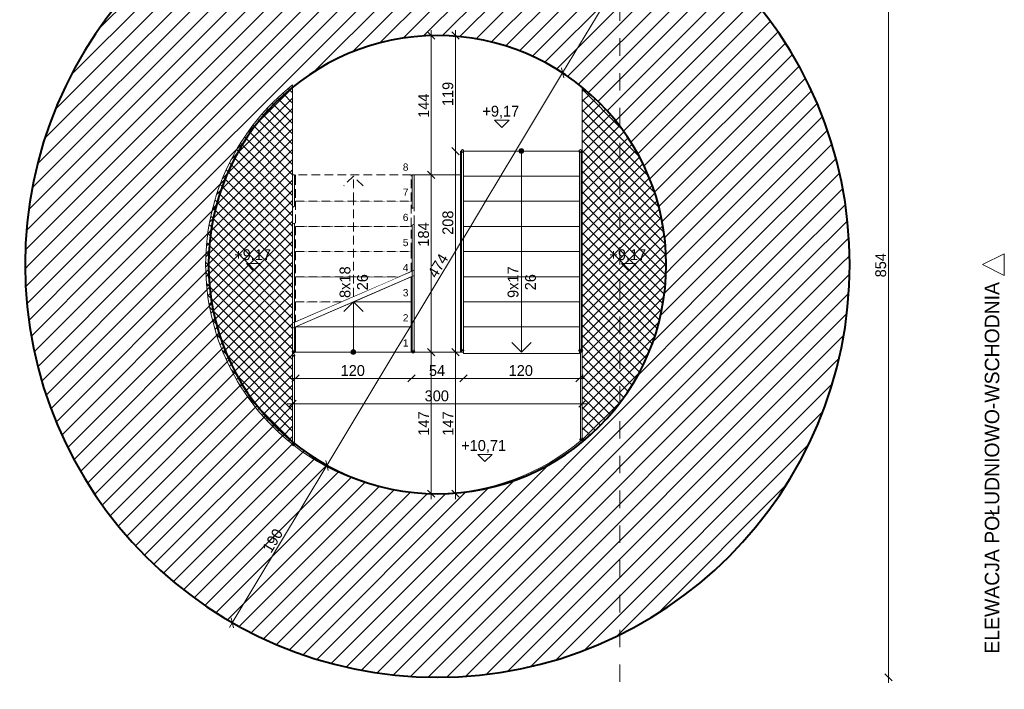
# Model space of a CAD drawing. Header units: millimetres. Extents: x 61880 to 78760, y -3078 to 13188.
# Tile 3 of 4: x 68565 to 78760, y 2412 to 9340. Entities that reach past the tile are written whole.
import ezdxf

# ---------------------------------------------------------------- set-up
doc = ezdxf.new("R2010")
doc.units = ezdxf.units.MM
doc.header["$MEASUREMENT"] = 0
for name, pattern in [('Kropkowana gęsto', [132.291663, 0, -132.291663]), ('Przerywana', [360, 180, -180]), ('Przerywana gęsta', [135, 90, -45]), ('Wipeout_Contour', [1000, 0, -1000])]:
    doc.linetypes.add(name, pattern=pattern)
for name, color, linetype, lineweight in [('0_Nr_pióra__1', 7, 'Continuous', 13), ('0_Nr_pióra__104', 7, 'Continuous', 5), ('0_Nr_pióra__11', 7, 'Continuous', 13), ('0_Nr_pióra__7', 7, 'Continuous', 20), ('0_Nr_pióra__71', 7, 'Continuous', 13), ('0_Nr_pióra__90', 7, 'Continuous', 13), ('inw_wymiarowanie_Nr_pióra__1', 7, 'Continuous', 13), ('inw_ściany zewnętrzne_Nr_pióra__27', 7, 'Continuous', 40)]:
    doc.layers.add(name, color=color, linetype=linetype, lineweight=lineweight)
for name, color, linetype, lineweight, true_color in [('0_Nr_pióra__101', 7, 'Continuous', 5, 0xb2b2b2), ('0_Nr_pióra__61', 7, 'Continuous', 13, 0x6a6a6a), ('inw_przekrój _Nr_pióra__101', 7, 'Continuous', 5, 0xb2b2b2)]:
    doc.layers.add(name, color=color, linetype=linetype, lineweight=lineweight, true_color=true_color)
for name, color, linetype in [('inw_przekrój', 7, 'Continuous'), ('inw_wymiarowanie', 7, 'Continuous'), ('inw_ściany zewnętrzne', 7, 'Continuous')]:
    doc.layers.add(name, color=color, linetype=linetype)
doc.styles.add('STYL_AUTOMATYCZNY_1', font='txt')
doc.styles.add('STYL_AUTOMATYCZNY_2', font='txt')
doc.dimstyles.new('STYL_AUTOMATYCZNY__1', dxfattribs={"dimtxt": 112.5, "dimasz": 71.25, "dimexe": 0.18, "dimexo": 0.0625, "dimgap": 0.09, "dimtad": 1, "dimtih": 1, "dimtoh": 1, "dimdec": 0, "dimlfac": 0.1, "dimzin": 0, "dimdsep": 46, "dimtxsty": 'STYL_AUTOMATYCZNY_2', "dimblk": 'ARROWHEAD_6', "dimblk1": 'ARROWHEAD_6', "dimblk2": 'ARROWHEAD_6', "dimcen": 0.09, "dimse1": 1, "dimse2": 1, "dimclrd": 7, "dimclre": 7, "dimclrt": 7, "dimadec": 1, "dimazin": 0, "dimtfac": 1, "dimtdec": 4, "dimtmove": 0, "dimatfit": 3, "dimfxl": 0, "dimtolj": 1, "dimtzin": 0, "dimarcsym": 0})
doc.dimstyles.new('STYL_AUTOMATYCZNY__2', dxfattribs={"dimtxt": 112.5, "dimasz": 71.25, "dimexe": 0.18, "dimexo": 0.0625, "dimgap": 0.09, "dimtad": 1, "dimdec": 0, "dimlfac": 0.1, "dimzin": 0, "dimdsep": 46, "dimtxsty": 'STYL_AUTOMATYCZNY_2', "dimblk": 'ARROWHEAD_6', "dimblk1": 'ARROWHEAD_6', "dimblk2": 'ARROWHEAD_6', "dimcen": 0.09, "dimse1": 1, "dimse2": 1, "dimclrd": 7, "dimclre": 7, "dimclrt": 7, "dimadec": 1, "dimazin": 0, "dimtfac": 1, "dimtdec": 4, "dimtmove": 0, "dimatfit": 3, "dimfxl": 0, "dimtolj": 1, "dimtzin": 0, "dimarcsym": 0})
doc.dimstyles.new('STYL_AUTOMATYCZNY__3', dxfattribs={"dimtxt": 112.5, "dimasz": 71.25, "dimexe": 0.18, "dimexo": 0.0625, "dimgap": 0.09, "dimtad": 1, "dimdec": 0, "dimlfac": 0.1, "dimzin": 0, "dimdsep": 46, "dimtxsty": 'STYL_AUTOMATYCZNY_2', "dimblk": 'ARROWHEAD_6', "dimblk1": 'ARROWHEAD_6', "dimblk2": 'ARROWHEAD_6', "dimcen": 0.09, "dimse1": 1, "dimse2": 1, "dimclrd": 7, "dimclre": 7, "dimclrt": 7, "dimadec": 1, "dimazin": 0, "dimtfac": 1, "dimtdec": 4, "dimtmove": 2, "dimatfit": 3, "dimfxl": 0, "dimtolj": 1, "dimtzin": 0, "dimarcsym": 0})
pattern_1 = [(45, (0, 0), (-95.45941, 95.45941), [])]

# ---------------------------------------------------------------- blocks, each defined once
blk = doc.blocks.new('Strop_1_4', base_point=(71390, 4947))
at = {"layer": '0_Nr_pióra__1', "color": 7, "linetype": 'Continuous', "lineweight": 13, "flags": 128}
blk.add_lwpolyline([(71390, 4947, 0.356787), (74390, 4996), (74390, 5901), (71390, 5901)], format="xyb", close=True, dxfattribs=at)
blk = doc.blocks.new('Schody_1_4')
at = {"layer": '0_Nr_pióra__11', "color": 7, "linetype": 'Continuous', "lineweight": 13, "flags": 128}
for points in [[(73130, 7981), (73130, 5901), (73190, 5901), (73190, 7981)], [(74330, 7981), (74330, 5901), (74390, 5901), (74390, 7981)]]:
    blk.add_lwpolyline(points, close=True, dxfattribs=at)
at = {"color": 254, "linetype": 'Wipeout_Contour', "lineweight": 0, "ltscale": 296707.164574}
blk.add_wipeout([(74360, 7981), (73160, 7981), (73160, 7721), (74360, 7721)], dxfattribs=at)
at = {"linetype": 'Continuous', "lineweight": 0, "true_color": 0x000000}
blk.add_hatch(color=18, dxfattribs=at).paths.add_polyline_path([(73735, 7981, 1), (73785, 7981, 1)])
at = {"layer": '0_Nr_pióra__11', "color": 7, "linetype": 'Continuous', "lineweight": 13}
for p, q in [((74360, 7981), (73160, 7981)), ((73160, 7981), (73160, 7721)), ((74360, 7721), (74360, 7981)), ((73160, 7721), (74360, 7721))]:
    blk.add_line(p, q, dxfattribs=at)
at = {"layer": '0_Nr_pióra__11', "color": 7, "linetype": 'Continuous', "lineweight": 13, "flags": 128}
blk.add_lwpolyline([(73735, 7981, 1), (73785, 7981, 1)], format="xyb", close=True, dxfattribs=at)
at = {"color": 254, "linetype": 'Wipeout_Contour', "lineweight": 0, "ltscale": 296598.888476}
blk.add_wipeout([(74360, 7721), (73160, 7721), (73160, 7461), (74360, 7461)], dxfattribs=at)
at = {"layer": '0_Nr_pióra__11', "color": 7, "linetype": 'Continuous', "lineweight": 13}
for p, q in [((73760, 7981), (73760, 7721)), ((74360, 7721), (73160, 7721)), ((73160, 7721), (73160, 7461)), ((74360, 7461), (74360, 7721)), ((73160, 7461), (74360, 7461))]:
    blk.add_line(p, q, dxfattribs=at)
at = {"color": 254, "linetype": 'Wipeout_Contour', "lineweight": 0, "ltscale": 296494.221038}
blk.add_wipeout([(74360, 7461), (73160, 7461), (73160, 7201), (74360, 7201)], dxfattribs=at)
at = {"layer": '0_Nr_pióra__11', "color": 7, "linetype": 'Continuous', "lineweight": 13}
for p, q in [((74360, 7461), (73160, 7461)), ((73160, 7461), (73160, 7201)), ((74360, 7201), (74360, 7461)), ((73160, 7201), (74360, 7201))]:
    blk.add_line(p, q, dxfattribs=at)
at = {"color": 254, "linetype": 'Wipeout_Contour', "lineweight": 0, "ltscale": 296393.166083}
blk.add_wipeout([(74360, 7201), (73160, 7201), (73160, 6941), (74360, 6941)], dxfattribs=at)
at = {"layer": '0_Nr_pióra__11', "color": 7, "linetype": 'Continuous', "lineweight": 13}
for p, q in [((74360, 7201), (73160, 7201)), ((73160, 7201), (73160, 6941)), ((74360, 6941), (74360, 7201)), ((73160, 6941), (74360, 6941))]:
    blk.add_line(p, q, dxfattribs=at)
at = {"color": 254, "linetype": 'Wipeout_Contour', "lineweight": 0, "ltscale": 296295.72731}
blk.add_wipeout([(74360, 6941), (73160, 6941), (73160, 6681), (74360, 6681)], dxfattribs=at)
at = {"layer": '0_Nr_pióra__11', "color": 7, "linetype": 'Continuous', "lineweight": 13}
for p, q in [((74360, 6941), (73160, 6941)), ((73160, 6941), (73160, 6681)), ((74360, 6681), (74360, 6941)), ((73160, 6681), (74360, 6681))]:
    blk.add_line(p, q, dxfattribs=at)
at = {"color": 254, "linetype": 'Wipeout_Contour', "lineweight": 0, "ltscale": 296201.908288}
blk.add_wipeout([(74360, 6681), (73160, 6681), (73160, 6421), (74360, 6421)], dxfattribs=at)
at = {"layer": '0_Nr_pióra__11', "color": 7, "linetype": 'Continuous', "lineweight": 13}
for p, q in [((74360, 6681), (73160, 6681)), ((73160, 6681), (73160, 6421)), ((74360, 6421), (74360, 6681)), ((73160, 6421), (74360, 6421))]:
    blk.add_line(p, q, dxfattribs=at)
at = {"color": 254, "linetype": 'Wipeout_Contour', "lineweight": 0, "ltscale": 296111.712457}
blk.add_wipeout([(74360, 6421), (73160, 6421), (73160, 6161), (74360, 6161)], dxfattribs=at)
at = {"layer": '0_Nr_pióra__11', "color": 7, "linetype": 'Continuous', "lineweight": 13}
for p, q in [((74360, 6421), (73160, 6421)), ((73160, 6421), (73160, 6161)), ((74360, 6161), (74360, 6421)), ((73160, 6161), (74360, 6161))]:
    blk.add_line(p, q, dxfattribs=at)
at = {"color": 254, "linetype": 'Wipeout_Contour', "lineweight": 0, "ltscale": 444014.066446}
blk.add_wipeout([(74360, 6161), (73160, 6161), (73160, 5901), (73160, 5886), (74360, 5886), (74360, 5901)], dxfattribs=at)
at = {"layer": '0_Nr_pióra__11', "color": 7, "linetype": 'Continuous', "lineweight": 13}
for p, q in [((73760, 7721), (73760, 6161)), ((74360, 6161), (73160, 6161)), ((73160, 6161), (73160, 5901)), ((73760, 6161), (73760, 5901)), ((74360, 5901), (74360, 6161)), ((73660, 6001), (73760, 5901)), ((73760, 5901), (73860, 6001)), ((73160, 5901), (73160, 5886)), ((73160, 5886), (74360, 5886)), ((74360, 5886), (74360, 5901))]:
    blk.add_line(p, q, dxfattribs=at)
blk = doc.blocks.new('Schody_2_4')
at = {"layer": '0_Nr_pióra__11', "color": 7, "linetype": 'Przerywana gęsta', "lineweight": 13, "flags": 128}
for points in [[(71390, 6202), (71450, 6228), (71450, 7721), (71390, 7721)], [(72590, 6722), (72650, 6748), (72650, 7721), (72590, 7721)]]:
    blk.add_lwpolyline(points, close=True, dxfattribs=at)
at = {"layer": '0_Nr_pióra__11', "color": 7, "linetype": 'Continuous', "lineweight": 13, "flags": 128}
for points in [[(72590, 6668), (72590, 5901), (72650, 5901), (72650, 6694)], [(71390, 6148), (71390, 5901), (71450, 5901), (71450, 6174)]]:
    blk.add_lwpolyline(points, close=True, dxfattribs=at)
at = {"color": 254, "linetype": 'Wipeout_Contour', "lineweight": 0, "ltscale": 289088.86303}
blk.add_wipeout([(71420, 5901), (72620, 5901), (72620, 6161), (71420, 6161)], dxfattribs=at)
at = {"linetype": 'Continuous', "lineweight": 0, "true_color": 0x000000}
blk.add_hatch(color=18, dxfattribs=at).paths.add_polyline_path([(72045, 5901, 1), (71995, 5901, 1)])
at = {"layer": '0_Nr_pióra__11', "color": 7, "linetype": 'Continuous', "lineweight": 13}
for p, q in [((72620, 6161), (71420, 6161)), ((71420, 6161), (71420, 5901)), ((72620, 5901), (72620, 6161)), ((71420, 5901), (72620, 5901))]:
    blk.add_line(p, q, dxfattribs=at)
at = {"layer": '0_Nr_pióra__11', "color": 7, "linetype": 'Continuous', "lineweight": 13, "flags": 128}
blk.add_lwpolyline([(72045, 5901, 1), (71995, 5901, 1)], format="xyb", close=True, dxfattribs=at)
at = {"layer": '0_Nr_pióra__71', "color": 7, "lineweight": 13, "insert": (72532, 5995), "char_height": 75, "attachment_point": 4, "style": 'STYL_AUTOMATYCZNY_1'}
blk.add_mtext('\\A1;{\\pql;\\fArial|b0|i0|c238|p38;1}', dxfattribs=at)
at = {"color": 254, "linetype": 'Wipeout_Contour', "lineweight": 0, "ltscale": 289774.621306}
blk.add_wipeout([(71420, 6161), (72620, 6161), (72620, 6421), (72020, 6421)], dxfattribs=at)
at = {"layer": '0_Nr_pióra__11', "color": 7, "linetype": 'Continuous', "lineweight": 13}
for p, q in [((72620, 6421), (72020, 6421)), ((72620, 6161), (72620, 6421)), ((71420, 6161), (72620, 6161)), ((72020, 5901), (72020, 6161))]:
    blk.add_line(p, q, dxfattribs=at)
at = {"layer": '0_Nr_pióra__71', "color": 7, "lineweight": 13, "insert": (72532, 6255), "char_height": 75, "attachment_point": 4, "style": 'STYL_AUTOMATYCZNY_1'}
blk.add_mtext('\\A1;{\\pql;\\fArial|b0|i0|c238|p38;2}', dxfattribs=at)
at = {"color": 254, "linetype": 'Wipeout_Contour', "lineweight": 0, "ltscale": 215578.970526}
blk.add_wipeout([(71420, 6421), (71420, 6215), (71894, 6421)], dxfattribs=at)
at = {"layer": '0_Nr_pióra__11', "color": 7, "linetype": 'Przerywana gęsta', "lineweight": 13}
for p, q in [((71894, 6421), (71420, 6421)), ((71420, 6421), (71420, 6215))]:
    blk.add_line(p, q, dxfattribs=at)
at = {"color": 254, "linetype": 'Wipeout_Contour', "lineweight": 0, "ltscale": 218135.125563}
blk.add_wipeout([(72620, 6681), (72020, 6421), (72620, 6421)], dxfattribs=at)
at = {"layer": '0_Nr_pióra__11', "color": 7, "linetype": 'Continuous', "lineweight": 13}
for p, q in [((72620, 6421), (72620, 6681)), ((72020, 6421), (72620, 6421))]:
    blk.add_line(p, q, dxfattribs=at)
at = {"color": 254, "linetype": 'Wipeout_Contour', "lineweight": 0, "ltscale": 288422.298032}
blk.add_wipeout([(71420, 6421), (71894, 6421), (72494, 6681), (71420, 6681)], dxfattribs=at)
at = {"layer": '0_Nr_pióra__11', "color": 7, "linetype": 'Przerywana gęsta', "lineweight": 13}
for p, q in [((72494, 6681), (71420, 6681)), ((71420, 6681), (71420, 6421)), ((71420, 6421), (71894, 6421))]:
    blk.add_line(p, q, dxfattribs=at)
at = {"layer": '0_Nr_pióra__11', "color": 7, "linetype": 'Continuous', "lineweight": 13}
for p, q in [((72020, 6421), (71920, 6321)), ((72020, 6161), (72020, 6421)), ((72120, 6321), (72020, 6421))]:
    blk.add_line(p, q, dxfattribs=at)
at = {"layer": '0_Nr_pióra__71', "color": 7, "lineweight": 13, "insert": (72532, 6514), "char_height": 75, "attachment_point": 4, "style": 'STYL_AUTOMATYCZNY_1'}
blk.add_mtext('\\A1;{\\pql;\\fArial|b0|i0|c238|p38;3}', dxfattribs=at)
at = {"color": 254, "linetype": 'Wipeout_Contour', "lineweight": 0, "ltscale": 362171.982967}
blk.add_wipeout([(71420, 6681), (72494, 6681), (72620, 6735), (72620, 6941), (71420, 6941)], dxfattribs=at)
at = {"layer": '0_Nr_pióra__11', "color": 7, "linetype": 'Przerywana gęsta', "lineweight": 13}
for p, q in [((72620, 6941), (71420, 6941)), ((71420, 6941), (71420, 6681)), ((72620, 6735), (72620, 6941)), ((71420, 6681), (72494, 6681))]:
    blk.add_line(p, q, dxfattribs=at)
at = {"layer": '0_Nr_pióra__11', "color": 7, "linetype": 'Continuous', "lineweight": 13}
for p, q in [((71420, 6215), (72620, 6735)), ((71420, 6161), (72620, 6681))]:
    blk.add_line(p, q, dxfattribs=at)
at = {"layer": '0_Nr_pióra__71', "color": 7, "lineweight": 13, "insert": (72532, 6775), "char_height": 75, "attachment_point": 4, "style": 'STYL_AUTOMATYCZNY_1'}
blk.add_mtext('\\A1;{\\pql;\\fArial|b0|i0|c238|p38;4}', dxfattribs=at)
at = {"color": 254, "linetype": 'Wipeout_Contour', "lineweight": 0, "ltscale": 289465.70593}
blk.add_wipeout([(71420, 6941), (72620, 6941), (72620, 7201), (71420, 7201)], dxfattribs=at)
at = {"layer": '0_Nr_pióra__11', "color": 7, "linetype": 'Przerywana gęsta', "lineweight": 13}
for p, q in [((72620, 7201), (71420, 7201)), ((71420, 7201), (71420, 6941)), ((72620, 6941), (72620, 7201)), ((71420, 6941), (72620, 6941))]:
    blk.add_line(p, q, dxfattribs=at)
at = {"layer": '0_Nr_pióra__71', "color": 7, "lineweight": 13, "insert": (72532, 7034), "char_height": 75, "attachment_point": 4, "style": 'STYL_AUTOMATYCZNY_1'}
blk.add_mtext('\\A1;{\\pql;\\fArial|b0|i0|c238|p38;5}', dxfattribs=at)
at = {"color": 254, "linetype": 'Wipeout_Contour', "lineweight": 0, "ltscale": 289569.178773}
blk.add_wipeout([(71420, 7201), (72620, 7201), (72620, 7461), (71420, 7461)], dxfattribs=at)
at = {"layer": '0_Nr_pióra__11', "color": 7, "linetype": 'Przerywana gęsta', "lineweight": 13}
for p, q in [((72620, 7461), (71420, 7461)), ((71420, 7461), (71420, 7201)), ((72620, 7201), (72620, 7461)), ((71420, 7201), (72620, 7201))]:
    blk.add_line(p, q, dxfattribs=at)
at = {"layer": '0_Nr_pióra__71', "color": 7, "lineweight": 13, "insert": (72532, 7294), "char_height": 75, "attachment_point": 4, "style": 'STYL_AUTOMATYCZNY_1'}
blk.add_mtext('\\A1;{\\pql;\\fArial|b0|i0|c238|p38;6}', dxfattribs=at)
at = {"color": 254, "linetype": 'Wipeout_Contour', "lineweight": 0, "ltscale": 434545.074842}
blk.add_wipeout([(71420, 7461), (72620, 7461), (72620, 7721), (72620, 7736), (71420, 7736), (71420, 7721)], dxfattribs=at)
at = {"layer": '0_Nr_pióra__11', "color": 7, "linetype": 'Przerywana gęsta', "lineweight": 13}
for p, q in [((72620, 7736), (71420, 7736)), ((71420, 7736), (71420, 7721)), ((71420, 7721), (71420, 7461)), ((72020, 7721), (71920, 7621)), ((72020, 7461), (72020, 7721)), ((72120, 7621), (72020, 7721)), ((72620, 7721), (72620, 7736)), ((72620, 7461), (72620, 7721)), ((71420, 7461), (72620, 7461)), ((72020, 6475), (72020, 7461))]:
    blk.add_line(p, q, dxfattribs=at)
at = {"layer": '0_Nr_pióra__71', "color": 7, "lineweight": 13, "char_height": 75, "attachment_point": 4, "style": 'STYL_AUTOMATYCZNY_1'}
for s, insert in [('\\A1;{\\pql;\\fArial|b0|i0|c238|p38;8}', (72532, 7814)), ('\\A1;{\\pql;\\fArial|b0|i0|c238|p38;7}', (72532, 7555))]:
    blk.add_mtext(s, dxfattribs=dict(at, insert=insert))
blk = doc.blocks.new('Ściana_1_4', base_point=(75260, 6806))
at = {"layer": 'inw_ściany zewnętrzne', "linetype": 'Continuous', "lineweight": 0, "true_color": 0x000000}
h = blk.add_hatch(dxfattribs=at)
h.set_pattern_fill('Bloczki_ceramiczne_0004', color=18, style=0, pattern_type=2)
h.set_pattern_definition(pattern_1)
h.paths.add_polyline_path([(77160, 6806, 1), (68620, 6806), (70520, 6806, -1), (75260, 6806)])
at = {"layer": 'inw_ściany zewnętrzne_Nr_pióra__27', "color": 7, "linetype": 'Continuous', "lineweight": 40}
for radius in [4270, 2370]:
    blk.add_arc((72890, 6806), radius, 0, 180, dxfattribs=at)
blk = doc.blocks.new('Ściana_2_4', base_point=(70520, 6806))
at = {"layer": 'inw_ściany zewnętrzne', "linetype": 'Continuous', "lineweight": 0, "true_color": 0x000000}
h = blk.add_hatch(dxfattribs=at)
h.set_pattern_fill('Bloczki_ceramiczne_0004', color=18, style=0, pattern_type=2)
h.set_pattern_definition(pattern_1)
h.paths.add_polyline_path([(68620, 6806, 1), (77160, 6806), (75260, 6806, -1), (70520, 6806)])
at = {"layer": 'inw_ściany zewnętrzne_Nr_pióra__27', "color": 7, "linetype": 'Continuous', "lineweight": 40}
for radius in [4270, 2370]:
    blk.add_arc((72890, 6806), radius, 180, 0, dxfattribs=at)
blk = doc.blocks.new('Balustrada_1_4')
at = {"layer": '0_Nr_pióra__104', "color": 7, "linetype": 'Continuous', "lineweight": 5, "flags": 128}
for points in [[(74365, 5916, 1), (74395, 5916, 1)], [(74365, 4996, 1), (74395, 4996, 1)]]:
    blk.add_lwpolyline(points, format="xyb", close=True, dxfattribs=at)
blk.add_lwpolyline([(74390, 5916), (74370, 5916), (74370, 4996), (74390, 4996)], close=True, dxfattribs=at)
blk.add_lwpolyline([(74390, 5916), (74370, 5916), (74370, 4996), (74390, 4996)], close=True, dxfattribs=at)
blk.add_lwpolyline([(74390, 5916), (74370, 5916), (74370, 4996), (74390, 4996)], close=True, dxfattribs=at)
blk.add_lwpolyline([(74390, 5916), (74370, 5916), (74370, 4996), (74390, 4996)], close=True, dxfattribs=at)
blk.add_lwpolyline([(74390, 5916), (74370, 5916), (74370, 4996), (74390, 4996)], close=True, dxfattribs=at)
blk = doc.blocks.new('Balustrada_2_4')
at = {"layer": '0_Nr_pióra__104', "color": 7, "linetype": 'Continuous', "lineweight": 5, "flags": 128}
for points in [[(71385, 5867, 1), (71415, 5867, 1)], [(71385, 4947, 1), (71415, 4947, 1)]]:
    blk.add_lwpolyline(points, format="xyb", close=True, dxfattribs=at)
blk.add_lwpolyline([(71410, 5867), (71390, 5867), (71390, 4947), (71410, 4947)], close=True, dxfattribs=at)
blk.add_lwpolyline([(71410, 5867), (71390, 5867), (71390, 4947), (71410, 4947)], close=True, dxfattribs=at)
blk.add_lwpolyline([(71410, 5867), (71390, 5867), (71390, 4947), (71410, 4947)], close=True, dxfattribs=at)
blk.add_lwpolyline([(71410, 5867), (71390, 5867), (71390, 4947), (71410, 4947)], close=True, dxfattribs=at)
blk.add_lwpolyline([(71410, 5867), (71390, 5867), (71390, 4947), (71410, 4947)], close=True, dxfattribs=at)
blk = doc.blocks.new('Balustrada_3_4')
at = {"layer": '0_Nr_pióra__104', "color": 7, "linetype": 'Continuous', "lineweight": 5, "flags": 128}
for points in [[(74355, 7981, 1), (74385, 7981, 1)], [(74355, 5916, 1), (74385, 5916, 1)]]:
    blk.add_lwpolyline(points, format="xyb", close=True, dxfattribs=at)
blk.add_lwpolyline([(74380, 7981), (74360, 7981), (74360, 5916), (74380, 5916)], close=True, dxfattribs=at)
blk.add_lwpolyline([(74380, 7981), (74360, 7981), (74360, 5916), (74380, 5916)], close=True, dxfattribs=at)
blk.add_lwpolyline([(74380, 7981), (74360, 7981), (74360, 5916), (74380, 5916)], close=True, dxfattribs=at)
blk.add_lwpolyline([(74380, 7981), (74360, 7981), (74360, 5916), (74380, 5916)], close=True, dxfattribs=at)
blk.add_lwpolyline([(74380, 7981), (74360, 7981), (74360, 5916), (74380, 5916)], close=True, dxfattribs=at)
blk = doc.blocks.new('Balustrada_4_4')
at = {"layer": '0_Nr_pióra__104', "color": 7, "linetype": 'Continuous', "lineweight": 5, "flags": 128}
for points in [[(73135, 7981, 1), (73165, 7981, 1)], [(73135, 5916, 1), (73165, 5916, 1)]]:
    blk.add_lwpolyline(points, format="xyb", close=True, dxfattribs=at)
blk.add_lwpolyline([(73160, 7981), (73140, 7981), (73140, 5916), (73160, 5916)], close=True, dxfattribs=at)
blk.add_lwpolyline([(73160, 7981), (73140, 7981), (73140, 5916), (73160, 5916)], close=True, dxfattribs=at)
blk.add_lwpolyline([(73160, 7981), (73140, 7981), (73140, 5916), (73160, 5916)], close=True, dxfattribs=at)
blk.add_lwpolyline([(73160, 7981), (73140, 7981), (73140, 5916), (73160, 5916)], close=True, dxfattribs=at)
blk.add_lwpolyline([(73160, 7981), (73140, 7981), (73140, 5916), (73160, 5916)], close=True, dxfattribs=at)
blk = doc.blocks.new('Balustrada_5_4')
at = {"layer": '0_Nr_pióra__104', "color": 7, "linetype": 'Continuous', "lineweight": 5, "flags": 128}
for points in [[(71410, 7409), (71410, 7736), (71390, 7736), (71390, 7398)], [(71410, 7409), (71410, 7736), (71390, 7736), (71390, 7398)], [(71410, 7409), (71410, 7736), (71390, 7736), (71390, 7398)], [(71410, 7409), (71410, 7736), (71390, 7736), (71390, 7398)], [(71410, 7409), (71410, 7736), (71390, 7736), (71390, 7398)], [(71390, 5906), (71410, 5906), (71410, 7236), (71390, 7224)], [(71390, 5906), (71410, 5906), (71410, 7236), (71390, 7224)], [(71390, 5906), (71410, 5906), (71410, 7236), (71390, 7224)], [(71390, 5906), (71410, 5906), (71410, 7236), (71390, 7224)], [(71390, 5906), (71410, 5906), (71410, 7236), (71390, 7224)]]:
    blk.add_lwpolyline(points, close=True, dxfattribs=at)
blk.add_lwpolyline([(71415, 5906, 1), (71385, 5906, 1)], format="xyb", close=True, dxfattribs=at)
blk = doc.blocks.new('Balustrada_6_4')
at = {"layer": '0_Nr_pióra__104', "color": 7, "linetype": 'Continuous', "lineweight": 5, "flags": 128}
for points in [[(72650, 7398), (72650, 7736), (72630, 7736), (72630, 7386)], [(72650, 7398), (72650, 7736), (72630, 7736), (72630, 7386)], [(72650, 7398), (72650, 7736), (72630, 7736), (72630, 7386)], [(72650, 7398), (72650, 7736), (72630, 7736), (72630, 7386)], [(72650, 7398), (72650, 7736), (72630, 7736), (72630, 7386)], [(72630, 5906), (72650, 5906), (72650, 7224), (72630, 7213)], [(72630, 5906), (72650, 5906), (72650, 7224), (72630, 7213)], [(72630, 5906), (72650, 5906), (72650, 7224), (72630, 7213)], [(72630, 5906), (72650, 5906), (72650, 7224), (72630, 7213)], [(72630, 5906), (72650, 5906), (72650, 7224), (72630, 7213)]]:
    blk.add_lwpolyline(points, close=True, dxfattribs=at)
blk.add_lwpolyline([(72655, 5906, 1), (72625, 5906, 1)], format="xyb", close=True, dxfattribs=at)
blk = doc.blocks.new('*D12')
at = {"layer": 'inw_wymiarowanie_Nr_pióra__1', "color": 7, "linetype": 'Continuous', "lineweight": 13}
for p, q in [((71428, 5405), (71353, 5330)), ((74353, 5330), (74428, 5405)), ((71334, 5367), (71390, 5367)), ((71390, 5367), (74390, 5367)), ((74390, 5367), (74446, 5367))]:
    blk.add_line(p, q, dxfattribs=at)
at = {"layer": 'inw_wymiarowanie_Nr_pióra__1', "color": 7, "lineweight": 13, "insert": (72758, 5390), "char_height": 112.5, "attachment_point": 7, "style": 'STYL_AUTOMATYCZNY_2'}
blk.add_mtext('\\A1;{\\pql;\\fCentury Gothic|b0|i0|c238|p34;300}', dxfattribs=at)
blk = doc.blocks.new('ARROWHEAD_6')
at = {"color": 0, "linetype": 'Continuous', "lineweight": 0}
for p, q in [((0, 0), (-1, 0)), ((-0.5, -0.5), (0.5, 0.5))]:
    blk.add_line(p, q, dxfattribs=at)
blk = doc.blocks.new('Wymiary_1_4', base_point=(73383, 4767))
at = {"layer": '0_Nr_pióra__1', "color": 7, "linetype": 'Continuous', "lineweight": 13}
for p, q in [((73383, 4767), (73308, 4842)), ((73308, 4842), (73458, 4842)), ((73458, 4842), (73383, 4767))]:
    blk.add_line(p, q, dxfattribs=at)
at = {"layer": '0_Nr_pióra__1', "color": 7, "lineweight": 13, "insert": (73137, 4857), "char_height": 112.5, "attachment_point": 7, "style": 'STYL_AUTOMATYCZNY_2'}
blk.add_mtext('\\A1;{\\pql;\\fCentury Gothic|b0|i0|c238|p34;+10,71}', dxfattribs=at)
blk = doc.blocks.new('Wymiary_2_4', base_point=(74873, 6741))
at = {"layer": '0_Nr_pióra__1', "color": 7, "linetype": 'Continuous', "lineweight": 13}
for p, q in [((74873, 6741), (74798, 6816)), ((74798, 6816), (74948, 6816)), ((74948, 6816), (74873, 6741))]:
    blk.add_line(p, q, dxfattribs=at)
at = {"layer": '0_Nr_pióra__1', "color": 7, "lineweight": 13, "insert": (74671, 6831), "char_height": 112.5, "attachment_point": 7, "style": 'STYL_AUTOMATYCZNY_2'}
blk.add_mtext('\\A1;{\\pql;\\fCentury Gothic|b0|i0|c238|p34;+9,17}', dxfattribs=at)
blk = doc.blocks.new('Wymiary_3_4', base_point=(70987, 6741))
at = {"layer": '0_Nr_pióra__1', "color": 7, "linetype": 'Continuous', "lineweight": 13}
for p, q in [((70987, 6741), (70912, 6816)), ((70912, 6816), (71062, 6816)), ((71062, 6816), (70987, 6741))]:
    blk.add_line(p, q, dxfattribs=at)
at = {"layer": '0_Nr_pióra__1', "color": 7, "lineweight": 13, "insert": (70786, 6831), "char_height": 112.5, "attachment_point": 7, "style": 'STYL_AUTOMATYCZNY_2'}
blk.add_mtext('\\A1;{\\pql;\\fCentury Gothic|b0|i0|c238|p34;+9,17}', dxfattribs=at)
blk = doc.blocks.new('*D17')
at = {"layer": 'inw_wymiarowanie_Nr_pióra__1', "color": 7, "linetype": 'Continuous', "lineweight": 13}
for p, q in [((72789, 5938), (72864, 5863)), ((72827, 4436), (72827, 5901)), ((72789, 4473), (72864, 4398)), ((72827, 4380), (72827, 4436))]:
    blk.add_line(p, q, dxfattribs=at)
at = {"layer": 'inw_wymiarowanie_Nr_pióra__1', "color": 7, "lineweight": 13, "insert": (72804, 5036), "char_height": 112.5, "attachment_point": 7, "rotation": 90, "style": 'STYL_AUTOMATYCZNY_2'}
blk.add_mtext('\\A1;{\\pql;\\fCentury Gothic|b0|i0|c238|p34;147}', dxfattribs=at)
blk = doc.blocks.new('*D18')
at = {"layer": 'inw_wymiarowanie_Nr_pióra__1', "color": 7, "linetype": 'Continuous', "lineweight": 13}
for p, q in [((72789, 7773), (72864, 7698)), ((72827, 5901), (72827, 7736)), ((72789, 5938), (72864, 5863))]:
    blk.add_line(p, q, dxfattribs=at)
at = {"layer": 'inw_wymiarowanie_Nr_pióra__1', "color": 7, "lineweight": 13, "insert": (72804, 6992), "char_height": 112.5, "attachment_point": 7, "rotation": 90, "style": 'STYL_AUTOMATYCZNY_2'}
blk.add_mtext('\\A1;{\\pql;\\fCentury Gothic|b0|i0|c238|p34;184}', dxfattribs=at)
blk = doc.blocks.new('*D19')
at = {"layer": 'inw_wymiarowanie_Nr_pióra__1', "color": 7, "linetype": 'Continuous', "lineweight": 13}
for p, q in [((72864, 9138), (72789, 9213)), ((72827, 9176), (72827, 9232)), ((72827, 7736), (72827, 9176)), ((72789, 7773), (72864, 7698))]:
    blk.add_line(p, q, dxfattribs=at)
at = {"layer": 'inw_wymiarowanie_Nr_pióra__1', "color": 7, "lineweight": 13, "insert": (72804, 8324), "char_height": 112.5, "attachment_point": 7, "rotation": 90, "style": 'STYL_AUTOMATYCZNY_2'}
blk.add_mtext('\\A1;{\\pql;\\fCentury Gothic|b0|i0|c238|p34;144}', dxfattribs=at)
blk = doc.blocks.new('*D20')
at = {"layer": 'inw_wymiarowanie_Nr_pióra__1', "color": 7, "linetype": 'Continuous', "lineweight": 13}
for p, q in [((71364, 5629), (71420, 5629)), ((71458, 5667), (71383, 5592)), ((71420, 5629), (72620, 5629)), ((72658, 5667), (72583, 5592))]:
    blk.add_line(p, q, dxfattribs=at)
at = {"layer": 'inw_wymiarowanie_Nr_pióra__1', "color": 7, "lineweight": 13, "insert": (71888, 5652), "char_height": 112.5, "attachment_point": 7, "style": 'STYL_AUTOMATYCZNY_2'}
blk.add_mtext('\\A1;{\\pql;\\fCentury Gothic|b0|i0|c238|p34;120}', dxfattribs=at)
blk = doc.blocks.new('*D21')
at = {"layer": 'inw_wymiarowanie_Nr_pióra__1', "color": 7, "linetype": 'Continuous', "lineweight": 13}
for p, q in [((72658, 5667), (72583, 5592)), ((72620, 5629), (73160, 5629)), ((73198, 5667), (73123, 5592))]:
    blk.add_line(p, q, dxfattribs=at)
at = {"layer": 'inw_wymiarowanie_Nr_pióra__1', "color": 7, "lineweight": 13, "insert": (72802, 5652), "char_height": 112.5, "attachment_point": 7, "style": 'STYL_AUTOMATYCZNY_2'}
blk.add_mtext('\\A1;{\\pql;\\fCentury Gothic|b0|i0|c238|p34;54}', dxfattribs=at)
blk = doc.blocks.new('*D22')
at = {"layer": 'inw_wymiarowanie_Nr_pióra__1', "color": 7, "linetype": 'Continuous', "lineweight": 13}
for p, q in [((73198, 5667), (73123, 5592)), ((73160, 5629), (74360, 5629)), ((74323, 5592), (74398, 5667)), ((74360, 5629), (74416, 5629))]:
    blk.add_line(p, q, dxfattribs=at)
at = {"layer": 'inw_wymiarowanie_Nr_pióra__1', "color": 7, "lineweight": 13, "insert": (73628, 5652), "char_height": 112.5, "attachment_point": 7, "style": 'STYL_AUTOMATYCZNY_2'}
blk.add_mtext('\\A1;{\\pql;\\fCentury Gothic|b0|i0|c238|p34;120}', dxfattribs=at)
blk = doc.blocks.new('Wymiary_4_4', base_point=(73557, 8226))
at = {"layer": '0_Nr_pióra__1', "color": 7, "linetype": 'Continuous', "lineweight": 13}
for p, q in [((73557, 8226), (73482, 8301)), ((73482, 8301), (73632, 8301)), ((73632, 8301), (73557, 8226))]:
    blk.add_line(p, q, dxfattribs=at)
at = {"layer": '0_Nr_pióra__1', "color": 7, "lineweight": 13, "insert": (73356, 8316), "char_height": 112.5, "attachment_point": 7, "style": 'STYL_AUTOMATYCZNY_2'}
blk.add_mtext('\\A1;{\\pql;\\fCentury Gothic|b0|i0|c238|p34;+9,17}', dxfattribs=at)
blk = doc.blocks.new('*D24')
at = {"layer": 'inw_wymiarowanie_Nr_pióra__1', "color": 7, "linetype": 'Continuous', "lineweight": 13}
for p, q in [((70766, 3100), (71745, 4729)), ((71733, 4780), (71758, 4677)), ((70737, 3052), (70766, 3100)), ((70753, 3152), (70779, 3049))]:
    blk.add_line(p, q, dxfattribs=at)
at = {"layer": 'inw_wymiarowanie_Nr_pióra__1', "color": 7, "lineweight": 13, "insert": (71169, 3813), "char_height": 112.5, "attachment_point": 7, "rotation": 58.9792, "style": 'STYL_AUTOMATYCZNY_2'}
blk.add_mtext('\\A1;{\\pql;\\fCentury Gothic|b0|i0|c238|p34;190}', dxfattribs=at)
blk = doc.blocks.new('*D25')
at = {"layer": 'inw_wymiarowanie_Nr_pióra__1', "color": 7, "linetype": 'Continuous', "lineweight": 13}
for p, q in [((71745, 4729), (74187, 8789)), ((74174, 8841), (74200, 8738)), ((70766, 3100), (71745, 4729)), ((71733, 4780), (71758, 4677))]:
    blk.add_line(p, q, dxfattribs=at)
at = {"layer": 'inw_wymiarowanie_Nr_pióra__1', "color": 7, "lineweight": 13, "insert": (72879, 6658), "char_height": 112.5, "attachment_point": 7, "rotation": 58.9792, "style": 'STYL_AUTOMATYCZNY_2'}
blk.add_mtext('\\A1;{\\pql;\\fCentury Gothic|b0|i0|c238|p34;474}', dxfattribs=at)
blk = doc.blocks.new('*D26')
at = {"layer": 'inw_wymiarowanie_Nr_pióra__1', "color": 7, "linetype": 'Continuous', "lineweight": 13}
for p, q in [((74187, 8789), (75167, 10418)), ((75180, 10367), (75154, 10470)), ((75167, 10418), (75196, 10466)), ((71745, 4729), (74187, 8789)), ((74174, 8841), (74200, 8738))]:
    blk.add_line(p, q, dxfattribs=at)
at = {"layer": 'inw_wymiarowanie_Nr_pióra__1', "color": 7, "lineweight": 13, "insert": (74590, 9502), "char_height": 112.5, "attachment_point": 7, "rotation": 58.9792, "style": 'STYL_AUTOMATYCZNY_2'}
blk.add_mtext('\\A1;{\\pql;\\fCentury Gothic|b0|i0|c238|p34;190}', dxfattribs=at)
blk = doc.blocks.new('*D27')
at = {"layer": 'inw_wymiarowanie_Nr_pióra__1', "color": 7, "linetype": 'Continuous', "lineweight": 13}
for p, q in [((73041, 5938), (73116, 5863)), ((73078, 4436), (73078, 5901)), ((73041, 4473), (73116, 4398)), ((73078, 4380), (73078, 4436))]:
    blk.add_line(p, q, dxfattribs=at)
at = {"layer": 'inw_wymiarowanie_Nr_pióra__1', "color": 7, "lineweight": 13, "insert": (73056, 5036), "char_height": 112.5, "attachment_point": 7, "rotation": 90, "style": 'STYL_AUTOMATYCZNY_2'}
blk.add_mtext('\\A1;{\\pql;\\fCentury Gothic|b0|i0|c238|p34;147}', dxfattribs=at)
blk = doc.blocks.new('*D28')
at = {"layer": 'inw_wymiarowanie_Nr_pióra__1', "color": 7, "linetype": 'Continuous', "lineweight": 13}
for p, q in [((73041, 8018), (73116, 7943)), ((73078, 5901), (73078, 7981)), ((73041, 5938), (73116, 5863))]:
    blk.add_line(p, q, dxfattribs=at)
at = {"layer": 'inw_wymiarowanie_Nr_pióra__1', "color": 7, "lineweight": 13, "insert": (73056, 7114), "char_height": 112.5, "attachment_point": 7, "rotation": 90, "style": 'STYL_AUTOMATYCZNY_2'}
blk.add_mtext('\\A1;{\\pql;\\fCentury Gothic|b0|i0|c238|p34;208}', dxfattribs=at)
blk = doc.blocks.new('*D29')
at = {"layer": 'inw_wymiarowanie_Nr_pióra__1', "color": 7, "linetype": 'Continuous', "lineweight": 13}
for p, q in [((73116, 9138), (73041, 9213)), ((73078, 9176), (73078, 9232)), ((73078, 7981), (73078, 9176)), ((73041, 8018), (73116, 7943))]:
    blk.add_line(p, q, dxfattribs=at)
at = {"layer": 'inw_wymiarowanie_Nr_pióra__1', "color": 7, "lineweight": 13, "insert": (73056, 8446), "char_height": 112.5, "attachment_point": 7, "rotation": 90, "style": 'STYL_AUTOMATYCZNY_2'}
blk.add_mtext('\\A1;{\\pql;\\fCentury Gothic|b0|i0|c238|p34;119}', dxfattribs=at)
blk = doc.blocks.new('*D30')
at = {"layer": 'inw_wymiarowanie_Nr_pióra__1', "color": 7, "linetype": 'Continuous', "lineweight": 13}
for p, q in [((68565, 11472), (68621, 11472)), ((68658, 11510), (68583, 11435)), ((68621, 11472), (77158, 11472)), ((77120, 11435), (77195, 11510)), ((77158, 11472), (77214, 11472))]:
    blk.add_line(p, q, dxfattribs=at)
at = {"layer": 'inw_wymiarowanie_Nr_pióra__1', "color": 7, "lineweight": 13, "insert": (72758, 11495), "char_height": 112.5, "attachment_point": 7, "style": 'STYL_AUTOMATYCZNY_2'}
blk.add_mtext('\\A1;{\\pql;\\fCentury Gothic|b0|i0|c238|p34;854}', dxfattribs=at)
blk = doc.blocks.new('*D32')
at = {"layer": 'inw_wymiarowanie_Nr_pióra__1', "color": 7, "linetype": 'Continuous', "lineweight": 13}
for p, q in [((77598, 11038), (77523, 11113)), ((77560, 11076), (77560, 11132)), ((77560, 2536), (77560, 11076)), ((77523, 2573), (77598, 2498)), ((77560, 2480), (77560, 2536))]:
    blk.add_line(p, q, dxfattribs=at)
at = {"layer": 'inw_wymiarowanie_Nr_pióra__1', "color": 7, "lineweight": 13, "insert": (77538, 6674), "char_height": 112.5, "attachment_point": 7, "rotation": 90, "style": 'STYL_AUTOMATYCZNY_2'}
blk.add_mtext('\\A1;{\\pql;\\fCentury Gothic|b0|i0|c238|p34;854}', dxfattribs=at)
blk = doc.blocks.new('Elewacja_4_4', base_point=(78760, -3926))
at = {"layer": '0_Nr_pióra__61', "color": 251, "lineweight": 13, "true_color": 0x6a6a6a, "insert": (78710, 6626), "char_height": 150, "attachment_point": 9, "rotation": 90, "style": 'STYL_AUTOMATYCZNY_2'}
blk.add_mtext('\\A1;{\\pqr;\\pt0;\\fCentury Gothic|b0|i0|c238|p34;ELEWACJA POŁUDNIOWO-WSCHODNIA}', dxfattribs=at)
at = {"color": 254, "linetype": 'Wipeout_Contour', "lineweight": 0, "ltscale": 236936.218314}
blk.add_wipeout([(78760, 6694), (78760, 6919), (78535, 6806)], dxfattribs=at)
at = {"layer": '0_Nr_pióra__61', "color": 251, "linetype": 'Continuous', "lineweight": 13, "true_color": 0x6a6a6a, "flags": 128}
blk.add_lwpolyline([(78760, 6694), (78760, 6919), (78535, 6806)], close=True, dxfattribs=at)
blk = doc.blocks.new('Płaszczyzna odcinająca_1_4', base_point=(74778, 1296))
at = {"layer": 'inw_przekrój _Nr_pióra__101', "color": 253, "linetype": 'Przerywana', "lineweight": 5, "true_color": 0xb2b2b2}
blk.add_line((74778, 1408), (74778, 12081), dxfattribs=at)

msp = doc.modelspace()

# ---------------------------------------------------------------- hatches: boundary and pattern name
at = {"layer": '0_Nr_pióra__101', "linetype": 'Continuous', "lineweight": 5, "true_color": 0xb2b2b2}
h = msp.add_hatch(dxfattribs=at)
h.set_pattern_fill('Siatka_5x5_ukośna_0004', color=253, style=0, pattern_type=2)
h.set_pattern_definition([(45, (70940.02, 6805.786), (-53.033, 53.033), []), (135, (70940.02, 6805.786), (53.033, 53.033), [])])
h.paths.add_polyline_path([(71390, 8664.8, 0.2293308), (70490, 6805.8, 0.2293308), (71390, 4946.8)])
h = msp.add_hatch(dxfattribs=at)
h.set_pattern_fill('Siatka_5x5_ukośna_0004', color=253, style=0, pattern_type=2)
h.set_pattern_definition([(45, (74825.02, 6805.786), (-53.033, 53.033), []), (135, (74825.02, 6805.786), (53.033, 53.033), [])])
h.paths.add_polyline_path([(74390, 4970.9, 0.2250606), (75260, 6805.8, 0.2250606), (74390, 8640.7)])

# ---------------------------------------------------------------- linework, layer by layer
at = {"layer": '0_Nr_pióra__1', "color": 7, "linetype": 'Continuous', "lineweight": 13, "flags": 128}
for points in [[(71390, 8664.8, 0.2293308), (70490, 6805.8, 0.2293308), (71390, 4946.8)], [(74390, 4970.9, 0.2250606), (75260, 6805.8, 0.2250606), (74390, 8640.7)]]:
    msp.add_lwpolyline(points, format="xyb", close=True, dxfattribs=at)

# ---------------------------------------------------------------- block references
at = {"color": 7, "linetype": 'Continuous', "lineweight": 13}
for name, p in [('Wymiary_4_4', (73557.3, 8226.2)), ('Wymiary_3_4', (70987.2, 6741.2)), ('Wymiary_2_4', (74872.7, 6741.2)), ('Strop_1_4', (71390, 4946.8)), ('Wymiary_1_4', (73382.6, 4767.3))]:
    msp.add_blockref(name, p, dxfattribs=at)
at = {"color": 151, "lineweight": 13, "true_color": 0x80c2ff}
msp.add_blockref('Elewacja_4_4', (78760, -3926.4), dxfattribs=at)

# ---------------------------------------------------------------- dimensions: what is measured, and where the dimension line sits
at = {"layer": 'inw_wymiarowanie', "color": 7, "linetype": 'Continuous', "lineweight": 13}
dim = msp.add_linear_dim(base=(74390, 5367.2), p1=(71390, 5358.8), p2=(74390, 5367.2), dimstyle='STYL_AUTOMATYCZNY__1', dxfattribs=at)
dim.commit()
dim.dimension.update_dxf_attribs({"geometry": '*D12', "text_midpoint": (72886.8, 5445.9), "dimtype": 160})
dim = msp.add_linear_dim(base=(71745.3, 4728.6), p1=(70766.2, 3100.4), p2=(71745.3, 4728.6), angle=58.97921, dimstyle='STYL_AUTOMATYCZNY__2', dxfattribs=at)
dim.commit()
dim.dimension.update_dxf_attribs({"geometry": '*D24', "text_midpoint": (71186.6, 3952.3), "dimtype": 160, "text_rotation": 58.97921})

# ---------------------------------------------------------------- next in the draw order: block references
at = {"color": 8, "linetype": 'Kropkowana gęsto', "lineweight": 5}
for name in ['Schody_1_4', 'Schody_2_4']:
    msp.add_blockref(name, (0, 0), dxfattribs=at)

# ---------------------------------------------------------------- next in the draw order: linework, layer by layer
at = {"layer": '0_Nr_pióra__90', "color": 7, "linetype": 'Continuous', "lineweight": 13}
msp.add_line((72650, 7735.8), (73130, 7735.8), dxfattribs=at)

# ---------------------------------------------------------------- next in the draw order: block references
at = {"color": 7, "linetype": 'Continuous', "lineweight": 13}
for name in ['Balustrada_4_4', 'Balustrada_3_4', 'Balustrada_5_4', 'Balustrada_6_4', 'Balustrada_1_4', 'Balustrada_2_4']:
    msp.add_blockref(name, (0, 0), dxfattribs=at)
at = {"layer": 'inw_ściany zewnętrzne', "color": 7, "lineweight": 40}
for name, p in [('Ściana_1_4', (75260, 6805.8)), ('Ściana_2_4', (70520, 6805.8))]:
    msp.add_blockref(name, p, dxfattribs=at)

# ---------------------------------------------------------------- next in the draw order: texts
at = {"layer": '0_Nr_pióra__7', "color": 7, "linetype": 'Continuous', "lineweight": 20, "char_height": 112.5, "attachment_point": 8, "rotation": 90, "line_spacing_factor": 0.963147, "style": 'STYL_AUTOMATYCZNY_2'}
for s, insert in [('\\A1;{\\pqc;\\fCentury Gothic|b0|i0|c238|p34;8x1\\fCentury Gothic|b0|i0|c238|p34;8\\P\\pqc;\\fCentury Gothic|b0|i0|c238|p34;26}', (72171.6, 6624.1)), ('\\A1;{\\pqc;\\fCentury Gothic|b0|i0|c238|p34;9\\fCentury Gothic|b0|i0|c238|p34;x17\\P\\pqc;\\fCentury Gothic|b0|i0|c238|p34;26}', (73911.6, 6624.1))]:
    msp.add_mtext(s, dxfattribs=dict(at, insert=insert))

# ---------------------------------------------------------------- next in the draw order: dimensions: what is measured, and where the dimension line sits
at = {"layer": 'inw_wymiarowanie', "color": 7, "linetype": 'Continuous', "lineweight": 13}
for base, p1, p2, picture, middle in [((77157.8, 11472), (68621, 6307), (77157.8, 6258.2), '*D30', (72886.2, 11550.8)), ((72620, 5629.2), (71420, 5831.2), (72620, 5900.8), '*D20', (72016.8, 5708)), ((73160, 5629.2), (72620, 5900.8), (73160, 5900.8), '*D21', (72887.9, 5708)), ((74360, 5629.2), (73160, 5900.8), (74360, 5900.8), '*D22', (73756.8, 5708))]:
    dim = msp.add_linear_dim(base=base, p1=p1, p2=p2, dimstyle='STYL_AUTOMATYCZNY__1', dxfattribs=at)
    dim.commit()
    dim.dimension.update_dxf_attribs({"geometry": picture, "text_midpoint": middle, "dimtype": 160})
for base, p1, p2, angle, dimstyle, picture, middle, turn in [((77560, 11075.8), (71219.9, 2535.8), (71219.9, 11075.8), 90, 'STYL_AUTOMATYCZNY__2', '*D32', (77481.3, 6802.6), 90), ((75166.7, 10418.1), (74187.2, 8789.2), (75166.7, 10418.1), 58.97921, 'STYL_AUTOMATYCZNY__2', '*D26', (74607.9, 9641.5), 58.97921), ((72827, 9175.8), (72620, 7735.8), (72890, 9175.8), 90, 'STYL_AUTOMATYCZNY__2', '*D19', (72748.2, 8452.6), 90), ((73078.14545, 9175.78611), (73160.02192, 7980.78612), (72890.02192, 9175.78611), 90, 'STYL_AUTOMATYCZNY__2', '*D29', (72999.39545, 8575.10969), 90), ((74187.2, 8789.2), (71745.3, 4728.6), (74187.2, 8789.2), 58.97921, 'STYL_AUTOMATYCZNY__2', '*D25', (72897.2, 6796.8), 58.97921), ((73078.1, 7980.8), (72994.7, 5900.8), (73160, 7980.8), 90, 'STYL_AUTOMATYCZNY__3', '*D28', (72999.4, 7242.9), 90), ((72826.9926548, 7735.786121), (72994.7381263, 5900.786121), (72620.0219339, 7735.786121), 90, 'STYL_AUTOMATYCZNY__3', '*D18', (72748.2426554, 7120.4424378), 90), ((72826.99265, 5900.78612), (72994.73813, 4435.78611), (72994.73813, 5900.78612), 90, 'STYL_AUTOMATYCZNY__2', '*D17', (72748.24266, 5165.10969), 90), ((73078.14545, 5900.78612), (72994.73813, 4435.78611), (72994.73813, 5900.78612), 90, 'STYL_AUTOMATYCZNY__2', '*D27', (72999.39545, 5165.10969), 90)]:
    dim = msp.add_linear_dim(base=base, p1=p1, p2=p2, angle=angle, dimstyle=dimstyle, dxfattribs=at)
    dim.commit()
    dim.dimension.update_dxf_attribs({"geometry": picture, "text_midpoint": middle, "dimtype": 160, "text_rotation": turn})

# ---------------------------------------------------------------- next in the draw order: block references
at = {"layer": 'inw_przekrój', "color": 253, "lineweight": 5, "true_color": 0xb2b2b2}
msp.add_blockref('Płaszczyzna odcinająca_1_4', (74778.4, 1295.5), dxfattribs=at)

doc.saveas('drawing.dxf')
